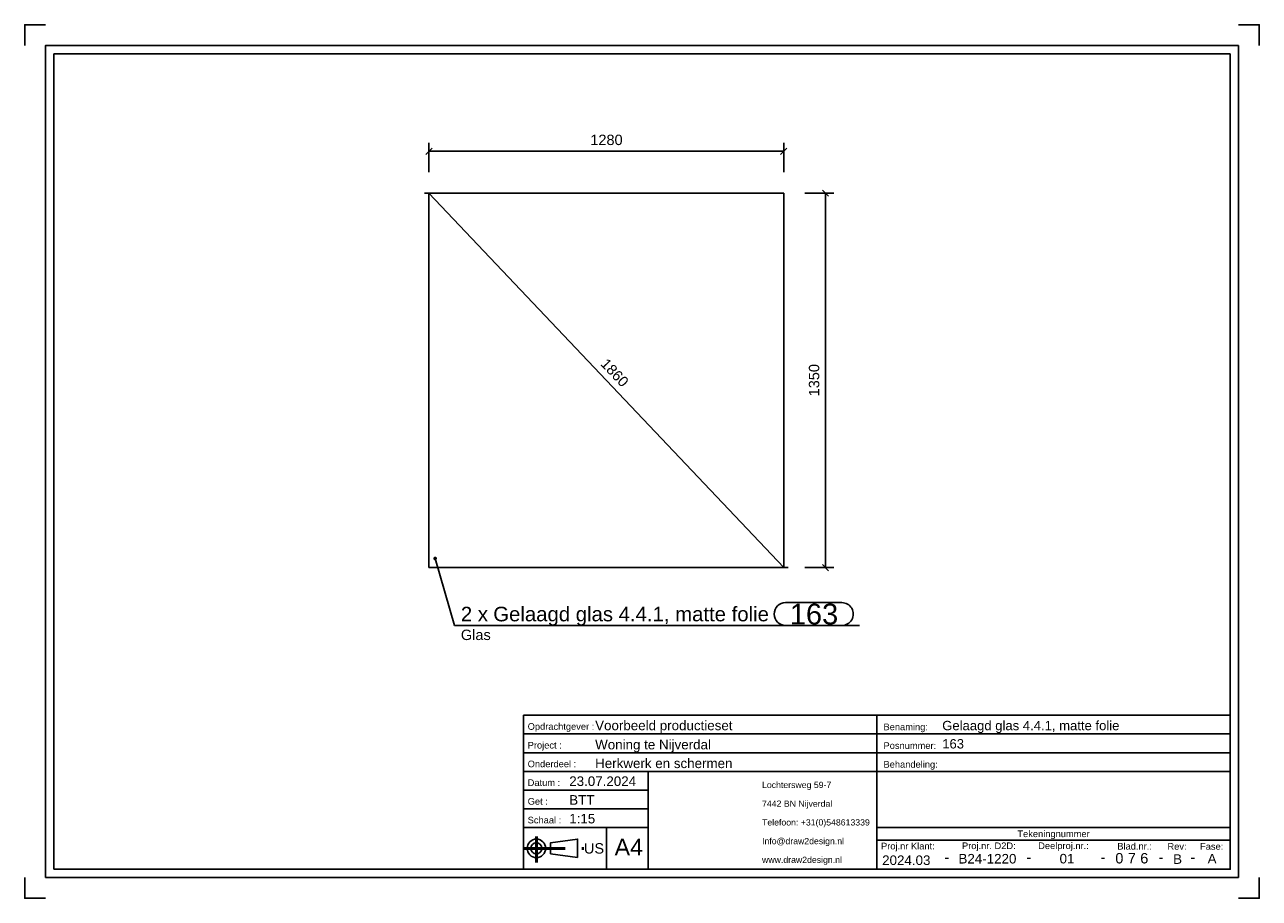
# Model space of a CAD drawing. Header units: millimetres. Extents: x -11 to 286, y -158 to 52.
import ezdxf
from ezdxf.enums import TextEntityAlignment as Align

# ---------------------------------------------------------------- set-up
doc = ezdxf.new("R2010")
doc.units = ezdxf.units.MM
doc.linetypes.add('STRICHPUNKT2', pattern=[18.5, 10, -4, 0.5, -4])
doc.layers.get('0').update_dxf_attribs({"linetype": 'CONTINUOUS'})
for name, color, linetype in [('DIM49', 4, 'CONTINUOUS'), ('TXT_ALL', 7, 'CONTINUOUS'), ('TXT_DIM49', 2, 'CONTINUOUS'), ('TXT_YELLOW', 2, 'CONTINUOUS')]:
    doc.layers.add(name, color=color, linetype=linetype)
doc.layers.add('LE_ALL', color=7, linetype='CONTINUOUS', lineweight=50)
doc.styles.add('ARIAL', font='arial.ttf')

# ---------------------------------------------------------------- blocks, each defined once
blk = doc.blocks.new('TFIELD_00005', base_point=(166.63, -148.82))
at = {"layer": 'TXT_YELLOW', "style": 'ARIAL'}
for s, p in [('Lochtersweg 59-7', (166.63, -130.82)), ('7442 BN Nijverdal', (166.63, -135.32)), ('Telefoon: +31(0)548613339', (166.63, -139.82)), ('Info@draw2design.nl', (166.63, -144.32)), ('www.draw2design.nl', (166.63, -148.82))]:
    blk.add_text(s, height=1.5, dxfattribs=at).set_placement(p, align=Align.MIDDLE_LEFT)
blk = doc.blocks.new('FLEX_00004', base_point=(179.44, -151.07))
blk.add_blockref('TFIELD_00005', (166.63, -148.82))
blk = doc.blocks.new('D2D_00003', base_point=(139.5, -149.21))
blk.add_blockref('FLEX_00004', (179.44, -151.07))
blk = doc.blocks.new('TFIELD_00007', base_point=(131.16, -145.76))
at = {"layer": 'TXT_YELLOW', "style": 'ARIAL'}
blk.add_text('A4', height=4, dxfattribs=at).set_placement((131.16, -145.76), align=Align.MIDDLE_LEFT)
blk = doc.blocks.new('FLEX_00006', base_point=(134.54, -145.76))
blk.add_blockref('TFIELD_00007', (131.16, -145.76))
blk = doc.blocks.new('TFIELD_00013', base_point=(123.78, -146.07))
at = {"layer": 'TXT_YELLOW', "style": 'ARIAL'}
blk.add_text('US', height=2.5, dxfattribs=at).set_placement((123.78, -146.07), align=Align.MIDDLE_LEFT)
blk = doc.blocks.new('FLEX_00012', base_point=(123.78, -146.07))
blk.add_blockref('TFIELD_00013', (123.78, -146.07))
blk = doc.blocks.new('US_00011', base_point=(113.69, -146.07))
blk.add_line((115.71, -147.4), (122.27, -148.29))
blk.add_lwpolyline([(115.71, -147.4), (115.71, -144.74), (122.27, -143.85), (122.27, -148.29)])
for radius in [2.22, 1.33]:
    blk.add_circle((112.35, -146.07), radius)
at = {"layer": 'LE_ALL', "color": 1, "linetype": 'STRICHPUNKT2'}
for p, q in [((112.35, -143.25), (112.35, -149.48)), ((109.25, -146.07), (124.12, -146.07))]:
    blk.add_line(p, q, dxfattribs=at)
blk.add_blockref('FLEX_00012', (123.78, -146.07))
blk = doc.blocks.new('SCHRIFE_00015', base_point=(120.25, -131.07))
for p, q in [((109.25, -114.07), (194.25, -114.07)), ((109.25, -114.07), (109.25, -151.07)), ((194.25, -114.07), (279.25, -114.07)), ((194.25, -151.07), (194.25, -114.07)), ((279.25, -114.07), (279.25, -151.07)), ((109.25, -118.57), (194.25, -118.57)), ((194.25, -118.57), (279.25, -118.57)), ((109.25, -123.07), (194.25, -123.07)), ((194.25, -123.07), (279.25, -123.07)), ((109.25, -127.57), (279.25, -127.57)), ((139.25, -127.57), (139.25, -151.07)), ((139.25, -132.07), (109.25, -132.07)), ((139.25, -136.57), (109.25, -136.57)), ((139.25, -141.07), (109.25, -141.07)), ((129.25, -141.07), (129.25, -151.07)), ((279.25, -141.07), (194.25, -141.07)), ((279.25, -144.07), (194.25, -144.07)), ((279.25, -151.07), (109.25, -151.07))]:
    blk.add_line(p, q)
at = {"layer": 'TXT_YELLOW', "style": 'ARIAL'}
for s, height, p in [('Voorbeeld productieset', 2.3, (126.48, -117.67)), ('Gelaagd glas 4.4.1, matte folie', 2.25, (209.97, -117.67)), ('Woning te Nijverdal', 2.3, (126.48, -122.27)), ('163', 2.25, (209.97, -122.06)), ('Herkwerk en schermen', 2.3, (126.48, -126.77)), ('23.07.2024', 2.3, (120.25, -131.07)), ('BTT', 2.3, (120.25, -135.57)), ('1:15', 2.3, (120.25, -140.07))]:
    blk.add_text(s, height=height, dxfattribs=at).set_placement(p)
for s, height, p in [('2024.03', 2.3, (201.33, -150.07)), ('-', 2.5, (211.08, -149.41)), ('B24-1220', 2.3, (220.85, -149.71)), ('-', 2.5, (230.82, -149.41)), ('01', 2.3, (239.99, -149.69)), ('-', 2.5, (248.65, -149.41)), ('-', 2.5, (262.59, -149.41)), ('B', 2.3, (266.59, -149.8)), ('-', 2.5, (270.24, -149.41)), ('A', 2.3, (274.89, -149.7))]:
    blk.add_text(s, height=height, dxfattribs=at).set_placement(p, align=Align.CENTER)
blk = doc.blocks.new('TFIELD_00019', base_point=(257.61, -148.44))
at = {"layer": 'TXT_ALL', "style": 'ARIAL'}
blk.add_text('6', height=2.5, dxfattribs=at).set_placement((257.61, -148.44), align=Align.MIDDLE_LEFT)
blk = doc.blocks.new('6_00018')
blk.add_blockref('TFIELD_00019', (257.61, -148.44))
blk = doc.blocks.new('TELLER1_00017')
blk.add_blockref('6_00018', (0, 0))
blk = doc.blocks.new('TFIELD_00022', base_point=(254.61, -148.44))
at = {"layer": 'TXT_ALL', "style": 'ARIAL'}
blk.add_text('7', height=2.5, dxfattribs=at).set_placement((254.61, -148.44), align=Align.MIDDLE_LEFT)
blk = doc.blocks.new('7_00021')
blk.add_blockref('TFIELD_00022', (254.61, -148.44))
blk = doc.blocks.new('TELLER2_00020')
blk.add_blockref('7_00021', (0, 0))
blk = doc.blocks.new('TFIELD_00025', base_point=(251.61, -148.44))
at = {"layer": 'TXT_ALL', "style": 'ARIAL'}
blk.add_text('0', height=2.5, dxfattribs=at).set_placement((251.61, -148.44), align=Align.MIDDLE_LEFT)
blk = doc.blocks.new('0_00024')
blk.add_blockref('TFIELD_00025', (251.61, -148.44))
blk = doc.blocks.new('TELLER3_00023')
blk.add_blockref('0_00024', (0, 0))
blk = doc.blocks.new('NL_00026', base_point=(110.25, -117.57))
at = {"layer": 'TXT_ALL', "color": 1, "style": 'ARIAL'}
blk.add_text('Tekeningnummer', height=1.6, dxfattribs=at).set_placement((236.75, -142.57), align=Align.MIDDLE_CENTER)
at = {"layer": 'TXT_YELLOW', "style": 'ARIAL'}
for s, p in [('Opdrachtgever :', (110.25, -117.57)), ('Benaming:', (195.85, -117.67)), ('Project :', (110.25, -122.07)), ('Posnummer:', (195.85, -122.17)), ('Onderdeel :', (110.25, -126.57)), ('Behandeling:', (195.85, -126.67)), ('Datum :', (110.25, -131.07)), ('Get :', (110.25, -135.57)), ('Schaal :', (110.25, -140.07)), ('Proj.nr Klant:', (195.25, -146.32)), ('Proj.nr. D2D:', (214.73, -146.25)), ('Deelproj.nr.:', (233.06, -146.24)), ('Blad.nr.:', (252.09, -146.36)), ('Rev:', (264.16, -146.4)), ('Fase:', (272, -146.4))]:
    blk.add_text(s, height=1.6, dxfattribs=at).set_placement(p)
blk = doc.blocks.new('SCHRIFE_00014')
for name, p in [('SCHRIFE_00015', (120.25, -131.07)), ('NL_00026', (110.25, -117.57)), ('TELLER3_00023', (0, 0)), ('TELLER2_00020', (0, 0)), ('TELLER1_00017', (0, 0))]:
    blk.add_blockref(name, p)
blk = doc.blocks.new('DINA4Q_00002', base_point=(279.25, 44.93))
for p, q in [((-3.75, -151.07), (-3.75, 44.93)), ((-3.75, 44.93), (279.25, 44.93)), ((281.25, 46.93), (281.25, -153.07)), ((-5.75, -153.07), (281.25, -153.07))]:
    blk.add_line(p, q)
for points in [[(-10.75, 46.93), (-10.75, 51.93), (-5.75, 51.93)], [(281.25, 51.93), (286.25, 51.93), (286.25, 46.93)], [(-5.75, -153.07), (-5.75, 46.93), (281.25, 46.93)], [(279.25, 44.93), (279.25, -151.07), (-3.75, -151.07)], [(-10.75, -153.07), (-10.75, -158.07), (-5.75, -158.07)], [(281.25, -158.07), (286.25, -158.07), (286.25, -153.07)]]:
    blk.add_lwpolyline(points)
for name, p in [('SCHRIFE_00014', (0, 0)), ('D2D_00003', (139.5, -149.21)), ('US_00011', (113.69, -146.07)), ('FLEX_00006', (134.54, -145.76))]:
    blk.add_blockref(name, p)
blk = doc.blocks.new('_ZBL0073_00001')
blk.add_blockref('DINA4Q_00002', (279.25, 44.93))
blk = doc.blocks.new('_D1', base_point=(127.61, -29.75))
at = {"layer": 'DIM49', "color": 1}
for p, q in [((87.55, 11.41), (85.43, 11.46)), ((86.49, 11.43), (171.83, -78.57)), ((170.77, -78.54), (172.89, -78.59))]:
    blk.add_line(p, q, dxfattribs=at)
at = {"layer": 'TXT_DIM49', "style": 'ARIAL'}
blk.add_text('1860', height=2.5, rotation=313.4758, dxfattribs=at).set_placement((127.61, -29.75))
blk = doc.blocks.new('_D2', base_point=(125.32, 23))
at = {"layer": 'DIM49', "color": 1}
for p, q in [((87.24, 22.25), (85.74, 20.75)), ((86.49, 16.5), (86.49, 23.5)), ((86.49, 21.5), (171.83, 21.5)), ((171.08, 20.75), (172.58, 22.25)), ((171.83, 16.5), (171.83, 23.5))]:
    blk.add_line(p, q, dxfattribs=at)
at = {"layer": 'TXT_DIM49', "style": 'ARIAL'}
blk.add_text('1280', height=2.5, dxfattribs=at).set_placement((125.32, 23))
blk = doc.blocks.new('_D3', base_point=(180.39, -37.41))
at = {"layer": 'DIM49', "color": 1}
for p, q in [((182.64, 10.68), (181.14, 12.18)), ((176.89, 11.43), (183.89, 11.43)), ((181.89, -78.57), (181.89, 11.43)), ((176.89, -78.57), (183.89, -78.57)), ((181.14, -77.82), (182.64, -79.32))]:
    blk.add_line(p, q, dxfattribs=at)
at = {"layer": 'TXT_DIM49', "style": 'ARIAL'}
blk.add_text('1350', height=2.5, rotation=90.0002, dxfattribs=at).set_placement((180.39, -37.41))
blk = doc.blocks.new('SHAPE_00039', base_point=(87.99, -76.37))
at = {"layer": 'DIM49', "color": 3}
for p, q in [((87.73, -76.33), (88.25, -76.33)), ((87.78, -76.53), (88.19, -76.53)), ((88.1, -76.13), (87.88, -76.13)), ((87.99, -76.37), (92.68, -92.49)), ((172.3, -86.99), (185.82, -86.99)), ((92.68, -92.49), (190.07, -92.49)), ((185.82, -92.49), (172.3, -92.49))]:
    blk.add_line(p, q, dxfattribs=at)
blk.add_lwpolyline([(87.85, -76.14), (87.8, -76.19), (87.76, -76.24), (87.73, -76.31), (87.72, -76.37), (87.73, -76.44), (87.76, -76.51), (87.8, -76.56), (87.86, -76.6), (87.92, -76.62), (87.99, -76.63), (88.06, -76.62), (88.12, -76.59), (88.18, -76.55), (88.22, -76.5), (88.24, -76.43), (88.25, -76.36), (88.24, -76.3), (88.21, -76.23), (88.17, -76.18), (88.11, -76.14), (88.05, -76.11), (87.98, -76.11), (87.91, -76.12)], close=True, dxfattribs=at)
for centre, start_param, end_param in [((172.3, -89.74), 3.141593, 6.283185), ((185.82, -89.74), 0, 3.141593)]:
    blk.add_ellipse(centre, major_axis=(0, -2.75), ratio=1, start_param=start_param, end_param=end_param, dxfattribs=at)
at = {"layer": 'TXT_DIM49', "style": 'ARIAL'}
for s, height, p in [('2 x', 3.5, (94.18, -89.74)), ('Gelaagd glas 4.4.1, matte folie', 3.5, (101.97, -89.74)), ('163', 5, (173.3, -89.74)), ('Glas', 2.5, (94.18, -94.74))]:
    blk.add_text(s, height=height, dxfattribs=at).set_placement(p, align=Align.MIDDLE_LEFT)
blk = doc.blocks.new('Gelaagd glas 4.4.1_ matte folie_00032', base_point=(171.83, 11.43))
for p, q in [((171.83, 11.43), (86.49, 11.43)), ((86.49, -78.57), (86.49, 11.43)), ((171.83, -78.57), (171.83, 11.43)), ((171.83, -78.57), (86.49, -78.57))]:
    blk.add_line(p, q)
for name, p in [('_D2', (125.32, 23)), ('_D3', (180.39, -37.41)), ('_D1', (127.61, -29.75)), ('SHAPE_00039', (87.99, -76.37))]:
    blk.add_blockref(name, p)
blk = doc.blocks.new('Gelaagd glas 4.4.1_ matte folie_00031')
blk.add_blockref('Gelaagd glas 4.4.1_ matte folie_00032', (171.83, 11.43))
blk = doc.blocks.new('Glas_00030')
blk.add_blockref('Gelaagd glas 4.4.1_ matte folie_00031', (0, 0))
blk = doc.blocks.new('Privacyscherm 60-37_00029')
blk.add_blockref('Glas_00030', (0, 0))
blk = doc.blocks.new('_A3D0181_00028')
blk.add_blockref('Privacyscherm 60-37_00029', (0, 0))
blk = doc.blocks.new('_ANS0181_00027')
blk.add_blockref('_A3D0181_00028', (0, 0))

msp = doc.modelspace()

# ---------------------------------------------------------------- block references
for name in ['_ZBL0073_00001', '_ANS0181_00027']:
    msp.add_blockref(name, (0, 0))

doc.saveas('drawing.dxf')
